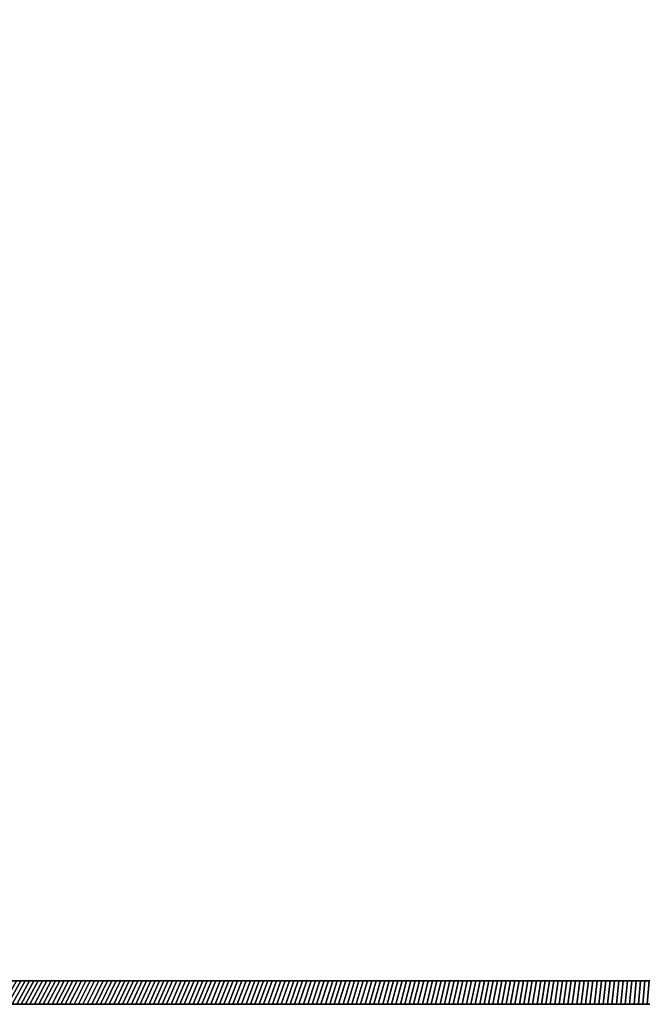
# Model space of a CAD drawing. Extents: x -14.9 to 10.5, y -11.3 to 8.7.
# Tile 9 of 14: x -2 to 4.3, y -11.3 to -1.4. Entities that reach past the tile are written whole.
import ezdxf

# ---------------------------------------------------------------- set-up
doc = ezdxf.new("R2010")
doc.units = 0
doc.header["$MEASUREMENT"] = 0
doc.layers.get('0').update_dxf_attribs({"linetype": 'CONTINUOUS'})

msp = doc.modelspace()

# ---------------------------------------------------------------- linework, layer by layer
at = {"elevation": -14.2262}
msp.add_lwpolyline([(10.5408, 5.0585, 0.164351), (10.5409, 5.1343), (9.4798, 8.6128, 0.32213), (9.3678, 8.6934), (8.7795, 8.6934), (-14.6962, 8.6934, 0.376322), (-14.9017, 8.4589), (-14.9017, -11.0714), (-14.9017, -11.0721, 0.376322), (-14.6962, -11.3066), (8.7795, -11.3066), (9.3678, -11.3066, 0.318681), (9.4804, -11.2243), (10.5409, -7.7474, 0.154887), (10.542, -7.6752, -0.15531)], format="xyb", close=True, dxfattribs=at)

# ---------------------------------------------------------------- meshes
mesh = msp.add_polymesh((2, 9))
for k, corner in enumerate([(-2.0047, -11.3066, -14.2262), (-2.0492, -11.3066, -14.2262), (-2.0937, -11.3066, -14.2262), (-2.1382, -11.3066, -14.2262), (-2.1827, -11.3066, -14.2262), (-2.2272, -11.3066, -14.2262), (-2.2717, -11.3066, -14.2262), (-2.3162, -11.3066, -14.2262), (-2.3607, -11.3066, -14.2262), (-1.876, -11.0704, -14.4624), (-1.9197, -11.0704, -14.4624), (-1.9635, -11.0704, -14.4624), (-2.0072, -11.0704, -14.4624), (-2.0509, -11.0704, -14.4624), (-2.0947, -11.0704, -14.4624), (-2.1384, -11.0704, -14.4624), (-2.1821, -11.0704, -14.4624), (-2.2258, -11.0704, -14.4624)]):
    mesh.set_mesh_vertex(divmod(k, 9), corner)
mesh = msp.add_polymesh((2, 9))
for k, corner in enumerate([(-2.3162, -11.3066, 13.3538), (-2.2717, -11.3066, 13.3538), (-2.2272, -11.3066, 13.3538), (-2.1827, -11.3066, 13.3538), (-2.1382, -11.3066, 13.3538), (-2.0937, -11.3066, 13.3538), (-2.0492, -11.3066, 13.3538), (-2.0047, -11.3066, 13.3538), (-1.9602, -11.3066, 13.3538), (-2.1821, -11.0704, 13.59), (-2.1384, -11.0704, 13.59), (-2.0947, -11.0704, 13.59), (-2.0509, -11.0704, 13.59), (-2.0072, -11.0704, 13.59), (-1.9635, -11.0704, 13.59), (-1.9197, -11.0704, 13.59), (-1.876, -11.0704, 13.59), (-1.8323, -11.0704, 13.59)]):
    mesh.set_mesh_vertex(divmod(k, 9), corner)
mesh = msp.add_polymesh((2, 9))
for k, corner in enumerate([(-1.6487, -11.3066, -14.2262), (-1.6932, -11.3066, -14.2262), (-1.7377, -11.3066, -14.2262), (-1.7822, -11.3066, -14.2262), (-1.8267, -11.3066, -14.2262), (-1.8712, -11.3066, -14.2262), (-1.9157, -11.3066, -14.2262), (-1.9602, -11.3066, -14.2262), (-2.0047, -11.3066, -14.2262), (-1.5262, -11.0704, -14.4624), (-1.5699, -11.0704, -14.4624), (-1.6137, -11.0704, -14.4624), (-1.6574, -11.0704, -14.4624), (-1.7011, -11.0704, -14.4624), (-1.7448, -11.0704, -14.4624), (-1.7886, -11.0704, -14.4624), (-1.8323, -11.0704, -14.4624), (-1.876, -11.0704, -14.4624)]):
    mesh.set_mesh_vertex(divmod(k, 9), corner)
mesh = msp.add_polymesh((2, 9))
for k, corner in enumerate([(-1.9602, -11.3066, 13.3538), (-1.9157, -11.3066, 13.3538), (-1.8712, -11.3066, 13.3538), (-1.8267, -11.3066, 13.3538), (-1.7822, -11.3066, 13.3538), (-1.7377, -11.3066, 13.3538), (-1.6932, -11.3066, 13.3538), (-1.6487, -11.3066, 13.3538), (-1.6042, -11.3066, 13.3538), (-1.8323, -11.0704, 13.59), (-1.7886, -11.0704, 13.59), (-1.7448, -11.0704, 13.59), (-1.7011, -11.0704, 13.59), (-1.6574, -11.0704, 13.59), (-1.6137, -11.0704, 13.59), (-1.5699, -11.0704, 13.59), (-1.5262, -11.0704, 13.59), (-1.4825, -11.0704, 13.59)]):
    mesh.set_mesh_vertex(divmod(k, 9), corner)
mesh = msp.add_polymesh((2, 9))
for k, corner in enumerate([(-1.2927, -11.3066, -14.2262), (-1.3372, -11.3066, -14.2262), (-1.3817, -11.3066, -14.2262), (-1.4262, -11.3066, -14.2262), (-1.4707, -11.3066, -14.2262), (-1.5152, -11.3066, -14.2262), (-1.5597, -11.3066, -14.2262), (-1.6042, -11.3066, -14.2262), (-1.6487, -11.3066, -14.2262), (-1.1764, -11.0704, -14.4624), (-1.2201, -11.0704, -14.4624), (-1.2638, -11.0704, -14.4624), (-1.3076, -11.0704, -14.4624), (-1.3513, -11.0704, -14.4624), (-1.395, -11.0704, -14.4624), (-1.4387, -11.0704, -14.4624), (-1.4825, -11.0704, -14.4624), (-1.5262, -11.0704, -14.4624)]):
    mesh.set_mesh_vertex(divmod(k, 9), corner)
mesh = msp.add_polymesh((2, 9))
for k, corner in enumerate([(-1.6042, -11.3066, 13.3538), (-1.5597, -11.3066, 13.3538), (-1.5152, -11.3066, 13.3538), (-1.4707, -11.3066, 13.3538), (-1.4262, -11.3066, 13.3538), (-1.3817, -11.3066, 13.3538), (-1.3372, -11.3066, 13.3538), (-1.2927, -11.3066, 13.3538), (-1.2482, -11.3066, 13.3538), (-1.4825, -11.0704, 13.59), (-1.4387, -11.0704, 13.59), (-1.395, -11.0704, 13.59), (-1.3513, -11.0704, 13.59), (-1.3076, -11.0704, 13.59), (-1.2638, -11.0704, 13.59), (-1.2201, -11.0704, 13.59), (-1.1764, -11.0704, 13.59), (-1.1326, -11.0704, 13.59)]):
    mesh.set_mesh_vertex(divmod(k, 9), corner)
mesh = msp.add_polymesh((2, 9))
for k, corner in enumerate([(-0.9367, -11.3066, -14.2262), (-0.9812, -11.3066, -14.2262), (-1.0257, -11.3066, -14.2262), (-1.0702, -11.3066, -14.2262), (-1.1147, -11.3066, -14.2262), (-1.1592, -11.3066, -14.2262), (-1.2037, -11.3066, -14.2262), (-1.2482, -11.3066, -14.2262), (-1.2927, -11.3066, -14.2262), (-0.8266, -11.0704, -14.4624), (-0.8703, -11.0704, -14.4624), (-0.914, -11.0704, -14.4624), (-0.9577, -11.0704, -14.4624), (-1.0015, -11.0704, -14.4624), (-1.0452, -11.0704, -14.4624), (-1.0889, -11.0704, -14.4624), (-1.1326, -11.0704, -14.4624), (-1.1764, -11.0704, -14.4624)]):
    mesh.set_mesh_vertex(divmod(k, 9), corner)
mesh = msp.add_polymesh((2, 9))
for k, corner in enumerate([(-1.2482, -11.3066, 13.3538), (-1.2037, -11.3066, 13.3538), (-1.1592, -11.3066, 13.3538), (-1.1147, -11.3066, 13.3538), (-1.0702, -11.3066, 13.3538), (-1.0257, -11.3066, 13.3538), (-0.9812, -11.3066, 13.3538), (-0.9367, -11.3066, 13.3538), (-0.8923, -11.3066, 13.3538), (-1.1326, -11.0704, 13.59), (-1.0889, -11.0704, 13.59), (-1.0452, -11.0704, 13.59), (-1.0015, -11.0704, 13.59), (-0.9577, -11.0704, 13.59), (-0.914, -11.0704, 13.59), (-0.8703, -11.0704, 13.59), (-0.8266, -11.0704, 13.59), (-0.7828, -11.0704, 13.59)]):
    mesh.set_mesh_vertex(divmod(k, 9), corner)
mesh = msp.add_polymesh((2, 9))
for k, corner in enumerate([(-0.5808, -11.3066, -14.2262), (-0.6253, -11.3066, -14.2262), (-0.6698, -11.3066, -14.2262), (-0.7143, -11.3066, -14.2262), (-0.7588, -11.3066, -14.2262), (-0.8033, -11.3066, -14.2262), (-0.8478, -11.3066, -14.2262), (-0.8923, -11.3066, -14.2262), (-0.9367, -11.3066, -14.2262), (-0.4767, -11.0704, -14.4624), (-0.5205, -11.0704, -14.4624), (-0.5642, -11.0704, -14.4624), (-0.6079, -11.0704, -14.4624), (-0.6516, -11.0704, -14.4624), (-0.6954, -11.0704, -14.4624), (-0.7391, -11.0704, -14.4624), (-0.7828, -11.0704, -14.4624), (-0.8266, -11.0704, -14.4624)]):
    mesh.set_mesh_vertex(divmod(k, 9), corner)
mesh = msp.add_polymesh((2, 9))
for k, corner in enumerate([(-0.8923, -11.3066, 13.3538), (-0.8478, -11.3066, 13.3538), (-0.8033, -11.3066, 13.3538), (-0.7588, -11.3066, 13.3538), (-0.7143, -11.3066, 13.3538), (-0.6698, -11.3066, 13.3538), (-0.6253, -11.3066, 13.3538), (-0.5808, -11.3066, 13.3538), (-0.5363, -11.3066, 13.3538), (-0.7828, -11.0704, 13.59), (-0.7391, -11.0704, 13.59), (-0.6954, -11.0704, 13.59), (-0.6516, -11.0704, 13.59), (-0.6079, -11.0704, 13.59), (-0.5642, -11.0704, 13.59), (-0.5205, -11.0704, 13.59), (-0.4767, -11.0704, 13.59), (-0.433, -11.0704, 13.59)]):
    mesh.set_mesh_vertex(divmod(k, 9), corner)
mesh = msp.add_polymesh((2, 9))
for k, corner in enumerate([(-0.2248, -11.3066, -14.2262), (-0.2693, -11.3066, -14.2262), (-0.3138, -11.3066, -14.2262), (-0.3583, -11.3066, -14.2262), (-0.4028, -11.3066, -14.2262), (-0.4473, -11.3066, -14.2262), (-0.4918, -11.3066, -14.2262), (-0.5363, -11.3066, -14.2262), (-0.5808, -11.3066, -14.2262), (-0.1269, -11.0704, -14.4624), (-0.1706, -11.0704, -14.4624), (-0.2144, -11.0704, -14.4624), (-0.2581, -11.0704, -14.4624), (-0.3018, -11.0704, -14.4624), (-0.3455, -11.0704, -14.4624), (-0.3893, -11.0704, -14.4624), (-0.433, -11.0704, -14.4624), (-0.4767, -11.0704, -14.4624)]):
    mesh.set_mesh_vertex(divmod(k, 9), corner)
mesh = msp.add_polymesh((2, 9))
for k, corner in enumerate([(-0.5363, -11.3066, 13.3538), (-0.4918, -11.3066, 13.3538), (-0.4473, -11.3066, 13.3538), (-0.4028, -11.3066, 13.3538), (-0.3583, -11.3066, 13.3538), (-0.3138, -11.3066, 13.3538), (-0.2693, -11.3066, 13.3538), (-0.2248, -11.3066, 13.3538), (-0.1803, -11.3066, 13.3538), (-0.433, -11.0704, 13.59), (-0.3893, -11.0704, 13.59), (-0.3455, -11.0704, 13.59), (-0.3018, -11.0704, 13.59), (-0.2581, -11.0704, 13.59), (-0.2144, -11.0704, 13.59), (-0.1706, -11.0704, 13.59), (-0.1269, -11.0704, 13.59), (-0.0832, -11.0704, 13.59)]):
    mesh.set_mesh_vertex(divmod(k, 9), corner)
mesh = msp.add_polymesh((2, 9))
for k, corner in enumerate([(0.1312, -11.3066, -14.2262), (0.0867, -11.3066, -14.2262), (0.0422, -11.3066, -14.2262), (-0.0023, -11.3066, -14.2262), (-0.0468, -11.3066, -14.2262), (-0.0913, -11.3066, -14.2262), (-0.1358, -11.3066, -14.2262), (-0.1803, -11.3066, -14.2262), (-0.2248, -11.3066, -14.2262), (0.2229, -11.0704, -14.4624), (0.1792, -11.0704, -14.4624), (0.1355, -11.0704, -14.4624), (0.0917, -11.0704, -14.4624), (0.048, -11.0704, -14.4624), (0.0043, -11.0704, -14.4624), (-0.0395, -11.0704, -14.4624), (-0.0832, -11.0704, -14.4624), (-0.1269, -11.0704, -14.4624)]):
    mesh.set_mesh_vertex(divmod(k, 9), corner)
mesh = msp.add_polymesh((2, 9))
for k, corner in enumerate([(-0.1803, -11.3066, 13.3538), (-0.1358, -11.3066, 13.3538), (-0.0913, -11.3066, 13.3538), (-0.0468, -11.3066, 13.3538), (-0.0023, -11.3066, 13.3538), (0.0422, -11.3066, 13.3538), (0.0867, -11.3066, 13.3538), (0.1312, -11.3066, 13.3538), (0.1757, -11.3066, 13.3538), (-0.0832, -11.0704, 13.59), (-0.0395, -11.0704, 13.59), (0.0043, -11.0704, 13.59), (0.048, -11.0704, 13.59), (0.0917, -11.0704, 13.59), (0.1355, -11.0704, 13.59), (0.1792, -11.0704, 13.59), (0.2229, -11.0704, 13.59), (0.2666, -11.0704, 13.59)]):
    mesh.set_mesh_vertex(divmod(k, 9), corner)
mesh = msp.add_polymesh((2, 9))
for k, corner in enumerate([(0.4872, -11.3066, -14.2262), (0.4427, -11.3066, -14.2262), (0.3982, -11.3066, -14.2262), (0.3537, -11.3066, -14.2262), (0.3092, -11.3066, -14.2262), (0.2647, -11.3066, -14.2262), (0.2202, -11.3066, -14.2262), (0.1757, -11.3066, -14.2262), (0.1312, -11.3066, -14.2262), (0.5727, -11.0704, -14.4624), (0.529, -11.0704, -14.4624), (0.4853, -11.0704, -14.4624), (0.4416, -11.0704, -14.4624), (0.3978, -11.0704, -14.4624), (0.3541, -11.0704, -14.4624), (0.3104, -11.0704, -14.4624), (0.2666, -11.0704, -14.4624), (0.2229, -11.0704, -14.4624)]):
    mesh.set_mesh_vertex(divmod(k, 9), corner)
mesh = msp.add_polymesh((2, 9))
for k, corner in enumerate([(0.1757, -11.3066, 13.3538), (0.2202, -11.3066, 13.3538), (0.2647, -11.3066, 13.3538), (0.3092, -11.3066, 13.3538), (0.3537, -11.3066, 13.3538), (0.3982, -11.3066, 13.3538), (0.4427, -11.3066, 13.3538), (0.4872, -11.3066, 13.3538), (0.5317, -11.3066, 13.3538), (0.2666, -11.0704, 13.59), (0.3104, -11.0704, 13.59), (0.3541, -11.0704, 13.59), (0.3978, -11.0704, 13.59), (0.4416, -11.0704, 13.59), (0.4853, -11.0704, 13.59), (0.529, -11.0704, 13.59), (0.5727, -11.0704, 13.59), (0.6165, -11.0704, 13.59)]):
    mesh.set_mesh_vertex(divmod(k, 9), corner)
mesh = msp.add_polymesh((2, 9))
for k, corner in enumerate([(0.8432, -11.3066, -14.2262), (0.7987, -11.3066, -14.2262), (0.7542, -11.3066, -14.2262), (0.7097, -11.3066, -14.2262), (0.6652, -11.3066, -14.2262), (0.6207, -11.3066, -14.2262), (0.5762, -11.3066, -14.2262), (0.5317, -11.3066, -14.2262), (0.4872, -11.3066, -14.2262), (0.9226, -11.0704, -14.4624), (0.8788, -11.0704, -14.4624), (0.8351, -11.0704, -14.4624), (0.7914, -11.0704, -14.4624), (0.7476, -11.0704, -14.4624), (0.7039, -11.0704, -14.4624), (0.6602, -11.0704, -14.4624), (0.6165, -11.0704, -14.4624), (0.5727, -11.0704, -14.4624)]):
    mesh.set_mesh_vertex(divmod(k, 9), corner)
mesh = msp.add_polymesh((2, 9))
for k, corner in enumerate([(0.5317, -11.3066, 13.3538), (0.5762, -11.3066, 13.3538), (0.6207, -11.3066, 13.3538), (0.6652, -11.3066, 13.3538), (0.7097, -11.3066, 13.3538), (0.7542, -11.3066, 13.3538), (0.7987, -11.3066, 13.3538), (0.8432, -11.3066, 13.3538), (0.8877, -11.3066, 13.3538), (0.6165, -11.0704, 13.59), (0.6602, -11.0704, 13.59), (0.7039, -11.0704, 13.59), (0.7476, -11.0704, 13.59), (0.7914, -11.0704, 13.59), (0.8351, -11.0704, 13.59), (0.8788, -11.0704, 13.59), (0.9226, -11.0704, 13.59), (0.9663, -11.0704, 13.59)]):
    mesh.set_mesh_vertex(divmod(k, 9), corner)
mesh = msp.add_polymesh((2, 9))
for k, corner in enumerate([(1.1992, -11.3066, -14.2262), (1.1547, -11.3066, -14.2262), (1.1102, -11.3066, -14.2262), (1.0657, -11.3066, -14.2262), (1.0212, -11.3066, -14.2262), (0.9767, -11.3066, -14.2262), (0.9322, -11.3066, -14.2262), (0.8877, -11.3066, -14.2262), (0.8432, -11.3066, -14.2262), (1.2724, -11.0704, -14.4624), (1.2287, -11.0704, -14.4624), (1.1849, -11.0704, -14.4624), (1.1412, -11.0704, -14.4624), (1.0975, -11.0704, -14.4624), (1.0537, -11.0704, -14.4624), (1.01, -11.0704, -14.4624), (0.9663, -11.0704, -14.4624), (0.9226, -11.0704, -14.4624)]):
    mesh.set_mesh_vertex(divmod(k, 9), corner)
mesh = msp.add_polymesh((2, 9))
for k, corner in enumerate([(0.8877, -11.3066, 13.3538), (0.9322, -11.3066, 13.3538), (0.9767, -11.3066, 13.3538), (1.0212, -11.3066, 13.3538), (1.0657, -11.3066, 13.3538), (1.1102, -11.3066, 13.3538), (1.1547, -11.3066, 13.3538), (1.1992, -11.3066, 13.3538), (1.2437, -11.3066, 13.3538), (0.9663, -11.0704, 13.59), (1.01, -11.0704, 13.59), (1.0537, -11.0704, 13.59), (1.0975, -11.0704, 13.59), (1.1412, -11.0704, 13.59), (1.1849, -11.0704, 13.59), (1.2287, -11.0704, 13.59), (1.2724, -11.0704, 13.59), (1.3161, -11.0704, 13.59)]):
    mesh.set_mesh_vertex(divmod(k, 9), corner)
mesh = msp.add_polymesh((2, 9))
for k, corner in enumerate([(1.5551, -11.3066, -14.2262), (1.5106, -11.3066, -14.2262), (1.4661, -11.3066, -14.2262), (1.4216, -11.3066, -14.2262), (1.3771, -11.3066, -14.2262), (1.3326, -11.3066, -14.2262), (1.2881, -11.3066, -14.2262), (1.2437, -11.3066, -14.2262), (1.1992, -11.3066, -14.2262), (1.6222, -11.0704, -14.4624), (1.5785, -11.0704, -14.4624), (1.5347, -11.0704, -14.4624), (1.491, -11.0704, -14.4624), (1.4473, -11.0704, -14.4624), (1.4036, -11.0704, -14.4624), (1.3598, -11.0704, -14.4624), (1.3161, -11.0704, -14.4624), (1.2724, -11.0704, -14.4624)]):
    mesh.set_mesh_vertex(divmod(k, 9), corner)
mesh = msp.add_polymesh((2, 9))
for k, corner in enumerate([(1.2437, -11.3066, 13.3538), (1.2881, -11.3066, 13.3538), (1.3326, -11.3066, 13.3538), (1.3771, -11.3066, 13.3538), (1.4216, -11.3066, 13.3538), (1.4661, -11.3066, 13.3538), (1.5106, -11.3066, 13.3538), (1.5551, -11.3066, 13.3538), (1.5996, -11.3066, 13.3538), (1.3161, -11.0704, 13.59), (1.3598, -11.0704, 13.59), (1.4036, -11.0704, 13.59), (1.4473, -11.0704, 13.59), (1.491, -11.0704, 13.59), (1.5347, -11.0704, 13.59), (1.5785, -11.0704, 13.59), (1.6222, -11.0704, 13.59), (1.6659, -11.0704, 13.59)]):
    mesh.set_mesh_vertex(divmod(k, 9), corner)
mesh = msp.add_polymesh((2, 9))
for k, corner in enumerate([(1.9111, -11.3066, -14.2262), (1.8666, -11.3066, -14.2262), (1.8221, -11.3066, -14.2262), (1.7776, -11.3066, -14.2262), (1.7331, -11.3066, -14.2262), (1.6886, -11.3066, -14.2262), (1.6441, -11.3066, -14.2262), (1.5996, -11.3066, -14.2262), (1.5551, -11.3066, -14.2262), (1.972, -11.0704, -14.4624), (1.9283, -11.0704, -14.4624), (1.8846, -11.0704, -14.4624), (1.8408, -11.0704, -14.4624), (1.7971, -11.0704, -14.4624), (1.7534, -11.0704, -14.4624), (1.7097, -11.0704, -14.4624), (1.6659, -11.0704, -14.4624), (1.6222, -11.0704, -14.4624)]):
    mesh.set_mesh_vertex(divmod(k, 9), corner)
mesh = msp.add_polymesh((2, 9))
for k, corner in enumerate([(1.5996, -11.3066, 13.3538), (1.6441, -11.3066, 13.3538), (1.6886, -11.3066, 13.3538), (1.7331, -11.3066, 13.3538), (1.7776, -11.3066, 13.3538), (1.8221, -11.3066, 13.3538), (1.8666, -11.3066, 13.3538), (1.9111, -11.3066, 13.3538), (1.9556, -11.3066, 13.3538), (1.6659, -11.0704, 13.59), (1.7097, -11.0704, 13.59), (1.7534, -11.0704, 13.59), (1.7971, -11.0704, 13.59), (1.8408, -11.0704, 13.59), (1.8846, -11.0704, 13.59), (1.9283, -11.0704, 13.59), (1.972, -11.0704, 13.59), (2.0157, -11.0704, 13.59)]):
    mesh.set_mesh_vertex(divmod(k, 9), corner)
mesh = msp.add_polymesh((2, 9))
for k, corner in enumerate([(2.2671, -11.3066, -14.2262), (2.2226, -11.3066, -14.2262), (2.1781, -11.3066, -14.2262), (2.1336, -11.3066, -14.2262), (2.0891, -11.3066, -14.2262), (2.0446, -11.3066, -14.2262), (2.0001, -11.3066, -14.2262), (1.9556, -11.3066, -14.2262), (1.9111, -11.3066, -14.2262), (2.3218, -11.0704, -14.4624), (2.2781, -11.0704, -14.4624), (2.2344, -11.0704, -14.4624), (2.1907, -11.0704, -14.4624), (2.1469, -11.0704, -14.4624), (2.1032, -11.0704, -14.4624), (2.0595, -11.0704, -14.4624), (2.0157, -11.0704, -14.4624), (1.972, -11.0704, -14.4624)]):
    mesh.set_mesh_vertex(divmod(k, 9), corner)
mesh = msp.add_polymesh((2, 9))
for k, corner in enumerate([(1.9556, -11.3066, 13.3538), (2.0001, -11.3066, 13.3538), (2.0446, -11.3066, 13.3538), (2.0891, -11.3066, 13.3538), (2.1336, -11.3066, 13.3538), (2.1781, -11.3066, 13.3538), (2.2226, -11.3066, 13.3538), (2.2671, -11.3066, 13.3538), (2.3116, -11.3066, 13.3538), (2.0157, -11.0704, 13.59), (2.0595, -11.0704, 13.59), (2.1032, -11.0704, 13.59), (2.1469, -11.0704, 13.59), (2.1907, -11.0704, 13.59), (2.2344, -11.0704, 13.59), (2.2781, -11.0704, 13.59), (2.3218, -11.0704, 13.59), (2.3656, -11.0704, 13.59)]):
    mesh.set_mesh_vertex(divmod(k, 9), corner)
mesh = msp.add_polymesh((2, 9))
for k, corner in enumerate([(2.6231, -11.3066, -14.2262), (2.5786, -11.3066, -14.2262), (2.5341, -11.3066, -14.2262), (2.4896, -11.3066, -14.2262), (2.4451, -11.3066, -14.2262), (2.4006, -11.3066, -14.2262), (2.3561, -11.3066, -14.2262), (2.3116, -11.3066, -14.2262), (2.2671, -11.3066, -14.2262), (2.6717, -11.0704, -14.4624), (2.6279, -11.0704, -14.4624), (2.5842, -11.0704, -14.4624), (2.5405, -11.0704, -14.4624), (2.4968, -11.0704, -14.4624), (2.453, -11.0704, -14.4624), (2.4093, -11.0704, -14.4624), (2.3656, -11.0704, -14.4624), (2.3218, -11.0704, -14.4624)]):
    mesh.set_mesh_vertex(divmod(k, 9), corner)
mesh = msp.add_polymesh((2, 9))
for k, corner in enumerate([(2.3116, -11.3066, 13.3538), (2.3561, -11.3066, 13.3538), (2.4006, -11.3066, 13.3538), (2.4451, -11.3066, 13.3538), (2.4896, -11.3066, 13.3538), (2.5341, -11.3066, 13.3538), (2.5786, -11.3066, 13.3538), (2.6231, -11.3066, 13.3538), (2.6676, -11.3066, 13.3538), (2.3656, -11.0704, 13.59), (2.4093, -11.0704, 13.59), (2.453, -11.0704, 13.59), (2.4968, -11.0704, 13.59), (2.5405, -11.0704, 13.59), (2.5842, -11.0704, 13.59), (2.6279, -11.0704, 13.59), (2.6717, -11.0704, 13.59), (2.7154, -11.0704, 13.59)]):
    mesh.set_mesh_vertex(divmod(k, 9), corner)
mesh = msp.add_polymesh((2, 9))
for k, corner in enumerate([(2.9791, -11.3066, -14.2262), (2.9346, -11.3066, -14.2262), (2.8901, -11.3066, -14.2262), (2.8456, -11.3066, -14.2262), (2.8011, -11.3066, -14.2262), (2.7566, -11.3066, -14.2262), (2.7121, -11.3066, -14.2262), (2.6676, -11.3066, -14.2262), (2.6231, -11.3066, -14.2262), (3.0215, -11.0704, -14.4624), (2.9778, -11.0704, -14.4624), (2.934, -11.0704, -14.4624), (2.8903, -11.0704, -14.4624), (2.8466, -11.0704, -14.4624), (2.8028, -11.0704, -14.4624), (2.7591, -11.0704, -14.4624), (2.7154, -11.0704, -14.4624), (2.6717, -11.0704, -14.4624)]):
    mesh.set_mesh_vertex(divmod(k, 9), corner)
mesh = msp.add_polymesh((2, 9))
for k, corner in enumerate([(2.6676, -11.3066, 13.3538), (2.7121, -11.3066, 13.3538), (2.7566, -11.3066, 13.3538), (2.8011, -11.3066, 13.3538), (2.8456, -11.3066, 13.3538), (2.8901, -11.3066, 13.3538), (2.9346, -11.3066, 13.3538), (2.9791, -11.3066, 13.3538), (3.0236, -11.3066, 13.3538), (2.7154, -11.0704, 13.59), (2.7591, -11.0704, 13.59), (2.8028, -11.0704, 13.59), (2.8466, -11.0704, 13.59), (2.8903, -11.0704, 13.59), (2.934, -11.0704, 13.59), (2.9778, -11.0704, 13.59), (3.0215, -11.0704, 13.59), (3.0652, -11.0704, 13.59)]):
    mesh.set_mesh_vertex(divmod(k, 9), corner)
mesh = msp.add_polymesh((2, 9))
for k, corner in enumerate([(3.3351, -11.3066, -14.2262), (3.2906, -11.3066, -14.2262), (3.2461, -11.3066, -14.2262), (3.2016, -11.3066, -14.2262), (3.1571, -11.3066, -14.2262), (3.1126, -11.3066, -14.2262), (3.0681, -11.3066, -14.2262), (3.0236, -11.3066, -14.2262), (2.9791, -11.3066, -14.2262), (3.3713, -11.0704, -14.4624), (3.3276, -11.0704, -14.4624), (3.2839, -11.0704, -14.4624), (3.2401, -11.0704, -14.4624), (3.1964, -11.0704, -14.4624), (3.1527, -11.0704, -14.4624), (3.1089, -11.0704, -14.4624), (3.0652, -11.0704, -14.4624), (3.0215, -11.0704, -14.4624)]):
    mesh.set_mesh_vertex(divmod(k, 9), corner)
mesh = msp.add_polymesh((2, 9))
for k, corner in enumerate([(3.0236, -11.3066, 13.3538), (3.0681, -11.3066, 13.3538), (3.1126, -11.3066, 13.3538), (3.1571, -11.3066, 13.3538), (3.2016, -11.3066, 13.3538), (3.2461, -11.3066, 13.3538), (3.2906, -11.3066, 13.3538), (3.3351, -11.3066, 13.3538), (3.3796, -11.3066, 13.3538), (3.0652, -11.0704, 13.59), (3.1089, -11.0704, 13.59), (3.1527, -11.0704, 13.59), (3.1964, -11.0704, 13.59), (3.2401, -11.0704, 13.59), (3.2839, -11.0704, 13.59), (3.3276, -11.0704, 13.59), (3.3713, -11.0704, 13.59), (3.415, -11.0704, 13.59)]):
    mesh.set_mesh_vertex(divmod(k, 9), corner)
mesh = msp.add_polymesh((2, 9))
for k, corner in enumerate([(3.691, -11.3066, -14.2262), (3.6465, -11.3066, -14.2262), (3.602, -11.3066, -14.2262), (3.5575, -11.3066, -14.2262), (3.513, -11.3066, -14.2262), (3.4685, -11.3066, -14.2262), (3.424, -11.3066, -14.2262), (3.3796, -11.3066, -14.2262), (3.3351, -11.3066, -14.2262), (3.7211, -11.0704, -14.4624), (3.6774, -11.0704, -14.4624), (3.6337, -11.0704, -14.4624), (3.5899, -11.0704, -14.4624), (3.5462, -11.0704, -14.4624), (3.5025, -11.0704, -14.4624), (3.4588, -11.0704, -14.4624), (3.415, -11.0704, -14.4624), (3.3713, -11.0704, -14.4624)]):
    mesh.set_mesh_vertex(divmod(k, 9), corner)
mesh = msp.add_polymesh((2, 9))
for k, corner in enumerate([(3.3796, -11.3066, 13.3538), (3.424, -11.3066, 13.3538), (3.4685, -11.3066, 13.3538), (3.513, -11.3066, 13.3538), (3.5575, -11.3066, 13.3538), (3.602, -11.3066, 13.3538), (3.6465, -11.3066, 13.3538), (3.691, -11.3066, 13.3538), (3.7355, -11.3066, 13.3538), (3.415, -11.0704, 13.59), (3.4588, -11.0704, 13.59), (3.5025, -11.0704, 13.59), (3.5462, -11.0704, 13.59), (3.5899, -11.0704, 13.59), (3.6337, -11.0704, 13.59), (3.6774, -11.0704, 13.59), (3.7211, -11.0704, 13.59), (3.7649, -11.0704, 13.59)]):
    mesh.set_mesh_vertex(divmod(k, 9), corner)
mesh = msp.add_polymesh((2, 9))
for k, corner in enumerate([(4.047, -11.3066, -14.2262), (4.0025, -11.3066, -14.2262), (3.958, -11.3066, -14.2262), (3.9135, -11.3066, -14.2262), (3.869, -11.3066, -14.2262), (3.8245, -11.3066, -14.2262), (3.78, -11.3066, -14.2262), (3.7355, -11.3066, -14.2262), (3.691, -11.3066, -14.2262), (4.071, -11.0704, -14.4624), (4.0272, -11.0704, -14.4624), (3.9835, -11.0704, -14.4624), (3.9398, -11.0704, -14.4624), (3.896, -11.0704, -14.4624), (3.8523, -11.0704, -14.4624), (3.8086, -11.0704, -14.4624), (3.7649, -11.0704, -14.4624), (3.7211, -11.0704, -14.4624)]):
    mesh.set_mesh_vertex(divmod(k, 9), corner)
mesh = msp.add_polymesh((2, 9))
for k, corner in enumerate([(3.7355, -11.3066, 13.3538), (3.78, -11.3066, 13.3538), (3.8245, -11.3066, 13.3538), (3.869, -11.3066, 13.3538), (3.9135, -11.3066, 13.3538), (3.958, -11.3066, 13.3538), (4.0025, -11.3066, 13.3538), (4.047, -11.3066, 13.3538), (4.0915, -11.3066, 13.3538), (3.7649, -11.0704, 13.59), (3.8086, -11.0704, 13.59), (3.8523, -11.0704, 13.59), (3.896, -11.0704, 13.59), (3.9398, -11.0704, 13.59), (3.9835, -11.0704, 13.59), (4.0272, -11.0704, 13.59), (4.071, -11.0704, 13.59), (4.1147, -11.0704, 13.59)]):
    mesh.set_mesh_vertex(divmod(k, 9), corner)
mesh = msp.add_polymesh((2, 9))
for k, corner in enumerate([(4.403, -11.3066, -14.2262), (4.3585, -11.3066, -14.2262), (4.314, -11.3066, -14.2262), (4.2695, -11.3066, -14.2262), (4.225, -11.3066, -14.2262), (4.1805, -11.3066, -14.2262), (4.136, -11.3066, -14.2262), (4.0915, -11.3066, -14.2262), (4.047, -11.3066, -14.2262), (4.4208, -11.0704, -14.4624), (4.377, -11.0704, -14.4624), (4.3333, -11.0704, -14.4624), (4.2896, -11.0704, -14.4624), (4.2459, -11.0704, -14.4624), (4.2021, -11.0704, -14.4624), (4.1584, -11.0704, -14.4624), (4.1147, -11.0704, -14.4624), (4.071, -11.0704, -14.4624)]):
    mesh.set_mesh_vertex(divmod(k, 9), corner)
mesh = msp.add_polymesh((2, 9))
for k, corner in enumerate([(4.0915, -11.3066, 13.3538), (4.136, -11.3066, 13.3538), (4.1805, -11.3066, 13.3538), (4.225, -11.3066, 13.3538), (4.2695, -11.3066, 13.3538), (4.314, -11.3066, 13.3538), (4.3585, -11.3066, 13.3538), (4.403, -11.3066, 13.3538), (4.4475, -11.3066, 13.3538), (4.1147, -11.0704, 13.59), (4.1584, -11.0704, 13.59), (4.2021, -11.0704, 13.59), (4.2459, -11.0704, 13.59), (4.2896, -11.0704, 13.59), (4.3333, -11.0704, 13.59), (4.377, -11.0704, 13.59), (4.4208, -11.0704, 13.59), (4.4645, -11.0704, 13.59)]):
    mesh.set_mesh_vertex(divmod(k, 9), corner)

doc.saveas('drawing.dxf')
